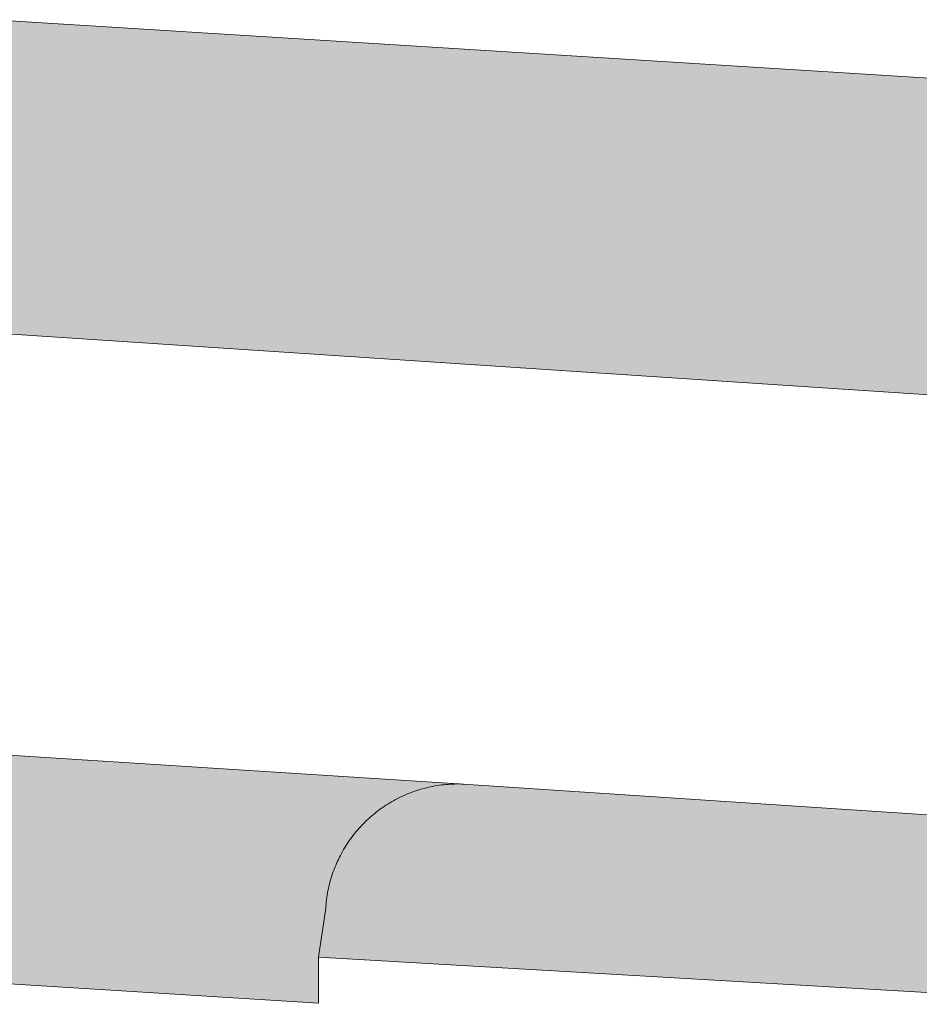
# Model space of a CAD drawing. Extents: x 97094 to 109644, y 463509 to 471969.
# Tile 167 of 256: x 102787 to 102800, y 469079 to 469093. Entities that reach past the tile are written whole.
import ezdxf

# ---------------------------------------------------------------- set-up
doc = ezdxf.new("R2010")
doc.units = 0
doc.layers.add('109 Onkruidbestrijding elementen', color=6, linetype='Continuous', lineweight=20, true_color=0xff00ff)

msp = doc.modelspace()

# ---------------------------------------------------------------- hatches: boundary and pattern name
at = {"layer": '109 Onkruidbestrijding elementen', "true_color": 0xff00ff}
for points in [[(102786.791, 469091.065), (102786.717, 469090.037), (102786.622, 469088.709), (102786.623, 469088.701), (102786.624, 469088.694), (102786.624, 469088.686), (102786.625, 469088.678), (102786.625, 469088.671), (102786.625, 469088.663), (102786.625, 469088.655), (102786.625, 469088.648), (102786.625, 469088.64), (102786.625, 469088.632), (102786.625, 469088.625), (102786.624, 469088.617), (102786.623, 469088.61), (102786.623, 469088.602), (102786.622, 469088.594), (102786.621, 469088.587), (102786.62, 469088.579), (102786.618, 469088.572), (102786.617, 469088.564), (102786.615, 469088.556), (102786.614, 469088.549), (102786.612, 469088.542), (102786.61, 469088.534), (102786.608, 469088.527), (102786.606, 469088.519), (102786.603, 469088.512), (102786.601, 469088.505), (102786.599, 469088.497), (102786.596, 469088.49), (102786.593, 469088.483), (102786.59, 469088.476), (102786.587, 469088.469), (102786.584, 469088.462), (102786.581, 469088.455), (102786.578, 469088.448), (102786.574, 469088.441), (102786.571, 469088.434), (102786.567, 469088.428), (102786.563, 469088.421), (102786.559, 469088.414), (102786.555, 469088.408), (102786.551, 469088.401), (102786.547, 469088.395), (102786.543, 469088.389), (102786.538, 469088.382), (102786.534, 469088.376), (102786.529, 469088.37), (102786.524, 469088.364), (102786.52, 469088.358), (102786.515, 469088.352), (102786.51, 469088.346), (102786.505, 469088.341), (102786.499, 469088.335), (102786.494, 469088.33), (102786.489, 469088.324), (102786.483, 469088.319), (102786.478, 469088.313), (102786.472, 469088.308), (102786.466, 469088.303), (102786.46, 469088.298), (102786.454, 469088.293), (102786.448, 469088.289), (102786.442, 469088.284), (102786.436, 469088.279), (102786.43, 469088.275), (102786.424, 469088.27), (102786.417, 469088.266), (102786.411, 469088.262), (102786.404, 469088.258), (102786.398, 469088.254), (102786.391, 469088.25), (102786.384, 469088.246), (102786.378, 469088.243), (102786.371, 469088.239), (102786.364, 469088.236), (102786.357, 469088.233), (102786.35, 469088.229), (102786.343, 469088.226), (102786.336, 469088.223), (102786.329, 469088.221), (102786.322, 469088.218), (102786.314, 469088.215), (102786.307, 469088.213), (102786.3, 469088.21), (102786.293, 469088.208), (102786.285, 469088.206), (102786.278, 469088.204), (102786.27, 469088.202), (102786.263, 469088.201), (102786.255, 469088.199), (102786.248, 469088.198), (102786.24, 469088.196), (102786.233, 469088.195), (102786.225, 469088.194), (102786.218, 469088.193), (102786.21, 469088.192), (102786.202, 469088.191), (102786.195, 469088.191), (102786.187, 469088.19), (102786.179, 469088.19), (102786.172, 469088.19), (102786.164, 469088.19), (102786.156, 469088.19), (102786.149, 469088.19), (102786.141, 469088.19), (102803.976, 469087.01), (102803.968, 469087.011), (102803.961, 469087.012), (102803.953, 469087.014), (102803.945, 469087.015), (102803.938, 469087.017), (102803.93, 469087.019), (102803.923, 469087.021), (102803.915, 469087.023), (102803.908, 469087.025), (102803.9, 469087.027), (102803.893, 469087.029), (102803.886, 469087.032), (102803.878, 469087.035), (102803.871, 469087.037), (102803.864, 469087.04), (102803.857, 469087.043), (102803.85, 469087.046), (102803.843, 469087.05), (102803.836, 469087.053), (102803.829, 469087.056), (102803.822, 469087.06), (102803.815, 469087.064), (102803.808, 469087.068), (102803.802, 469087.071), (102803.795, 469087.075), (102803.788, 469087.08), (102803.782, 469087.084), (102803.775, 469087.088), (102803.769, 469087.093), (102803.763, 469087.097), (102803.757, 469087.102), (102803.751, 469087.107), (102803.745, 469087.112), (102803.739, 469087.117), (102803.733, 469087.122), (102803.727, 469087.127), (102803.721, 469087.132), (102803.716, 469087.137), (102803.71, 469087.143), (102803.705, 469087.148), (102803.699, 469087.154), (102803.694, 469087.16), (102803.689, 469087.166), (102803.684, 469087.172), (102803.679, 469087.178), (102803.674, 469087.184), (102803.669, 469087.19), (102803.665, 469087.196), (102803.66, 469087.202), (102803.656, 469087.209), (102803.652, 469087.215), (102803.647, 469087.222), (102803.643, 469087.228), (102803.639, 469087.235), (102803.635, 469087.242), (102803.632, 469087.248), (102803.628, 469087.255), (102803.624, 469087.262), (102803.621, 469087.269), (102803.618, 469087.276), (102803.614, 469087.283), (102803.611, 469087.29), (102803.608, 469087.297), (102803.606, 469087.305), (102803.603, 469087.312), (102803.6, 469087.319), (102803.598, 469087.327), (102803.595, 469087.334), (102803.593, 469087.341), (102803.591, 469087.349), (102803.589, 469087.356), (102803.587, 469087.364), (102803.586, 469087.371), (102803.584, 469087.379), (102803.583, 469087.387), (102803.581, 469087.394), (102803.58, 469087.402), (102803.579, 469087.41), (102803.578, 469087.417), (102803.577, 469087.425), (102803.576, 469087.433), (102803.576, 469087.44), (102803.575, 469087.448), (102803.575, 469087.456), (102803.575, 469087.464), (102803.575, 469087.471), (102803.575, 469087.479), (102803.575, 469087.487), (102803.575, 469087.495), (102803.576, 469087.502), (102803.576, 469087.51), (102803.577, 469087.518), (102803.578, 469087.526), (102803.579, 469087.533), (102803.58, 469087.541), (102803.731, 469089.94), (102803.832, 469091.549), (102786.901, 469092.608), (102786.791, 469091.065)], [(102777.277, 469082.742), (102777.312, 469082.738), (102777.347, 469082.734), (102777.381, 469082.729), (102777.416, 469082.723), (102777.451, 469082.717), (102777.485, 469082.711), (102777.519, 469082.703), (102777.554, 469082.695), (102777.588, 469082.687), (102777.622, 469082.678), (102777.655, 469082.669), (102777.689, 469082.659), (102777.722, 469082.648), (102777.756, 469082.637), (102777.789, 469082.625), (102777.822, 469082.613), (102777.854, 469082.6), (102777.887, 469082.587), (102777.919, 469082.573), (102777.951, 469082.558), (102777.983, 469082.544), (102778.014, 469082.528), (102778.045, 469082.512), (102778.076, 469082.496), (102778.107, 469082.479), (102778.138, 469082.461), (102778.168, 469082.443), (102778.197, 469082.425), (102778.227, 469082.406), (102778.256, 469082.386), (102778.285, 469082.366), (102778.314, 469082.346), (102778.342, 469082.325), (102778.37, 469082.304), (102778.397, 469082.282), (102778.424, 469082.26), (102778.451, 469082.237), (102778.477, 469082.214), (102778.503, 469082.19), (102778.529, 469082.166), (102778.554, 469082.142), (102778.579, 469082.117), (102778.603, 469082.092), (102778.627, 469082.066), (102778.651, 469082.04), (102778.674, 469082.013), (102778.696, 469081.987), (102778.718, 469081.96), (102778.74, 469081.932), (102778.762, 469081.904), (102778.782, 469081.876), (102778.803, 469081.847), (102778.823, 469081.818), (102778.842, 469081.789), (102778.861, 469081.76), (102778.879, 469081.73), (102778.897, 469081.7), (102778.915, 469081.669), (102778.932, 469081.638), (102778.948, 469081.607), (102778.964, 469081.576), (102778.979, 469081.545), (102778.994, 469081.513), (102779.008, 469081.481), (102779.022, 469081.448), (102779.035, 469081.416), (102779.048, 469081.383), (102779.06, 469081.35), (102779.072, 469081.317), (102779.083, 469081.284), (102779.094, 469081.251), (102779.104, 469081.217), (102779.113, 469081.183), (102779.122, 469081.149), (102779.13, 469081.115), (102779.138, 469081.081), (102779.145, 469081.046), (102779.152, 469081.012), (102779.158, 469080.977), (102779.163, 469080.943), (102779.168, 469080.908), (102779.172, 469080.873), (102779.176, 469080.838), (102779.179, 469080.803), (102779.182, 469080.768), (102779.184, 469080.733), (102779.185, 469080.698), (102779.186, 469080.663), (102779.186, 469080.628), (102779.186, 469080.593), (102779.185, 469080.558), (102779.183, 469080.523), (102779.181, 469080.488), (102779.179, 469080.453), (102779.175, 469080.418), (102779.172, 469080.383), (102779.167, 469080.348), (102779.162, 469080.314), (102779.157, 469080.279), (102779.151, 469080.244), (102779.144, 469080.21), (102779.144, 469079.35), (102791.53, 469078.576), (102791.53, 469079.231), (102791.633, 469079.931), (102791.635, 469079.962), (102791.638, 469079.994), (102791.641, 469080.025), (102791.645, 469080.056), (102791.649, 469080.088), (102791.654, 469080.119), (102791.66, 469080.15), (102791.665, 469080.181), (102791.672, 469080.212), (102791.679, 469080.243), (102791.686, 469080.273), (102791.694, 469080.304), (102791.703, 469080.334), (102791.712, 469080.364), (102791.721, 469080.394), (102791.731, 469080.424), (102791.741, 469080.454), (102791.752, 469080.484), (102791.764, 469080.513), (102791.776, 469080.542), (102791.788, 469080.571), (102791.801, 469080.6), (102791.814, 469080.628), (102791.828, 469080.657), (102791.842, 469080.685), (102791.857, 469080.713), (102791.872, 469080.74), (102791.888, 469080.768), (102791.904, 469080.795), (102791.921, 469080.822), (102791.938, 469080.848), (102791.955, 469080.874), (102791.973, 469080.9), (102791.992, 469080.926), (102792.01, 469080.951), (102792.03, 469080.976), (102792.049, 469081.001), (102792.069, 469081.025), (102792.09, 469081.049), (102792.11, 469081.073), (102792.132, 469081.096), (102792.153, 469081.119), (102792.175, 469081.142), (102792.198, 469081.164), (102792.22, 469081.186), (102792.243, 469081.207), (102792.267, 469081.229), (102792.291, 469081.249), (102792.315, 469081.27), (102792.339, 469081.289), (102792.364, 469081.309), (102792.389, 469081.328), (102792.414, 469081.347), (102792.44, 469081.365), (102792.466, 469081.383), (102792.492, 469081.4), (102792.519, 469081.417), (102792.546, 469081.433), (102792.573, 469081.449), (102792.601, 469081.465), (102792.628, 469081.48), (102792.656, 469081.495), (102792.684, 469081.509), (102792.713, 469081.523), (102792.741, 469081.536), (102792.77, 469081.549), (102792.799, 469081.561), (102792.828, 469081.573), (102792.858, 469081.584), (102792.887, 469081.595), (102792.917, 469081.605), (102792.947, 469081.615), (102792.977, 469081.624), (102793.008, 469081.633), (102793.038, 469081.641), (102793.069, 469081.649), (102793.099, 469081.656), (102793.13, 469081.663), (102793.161, 469081.669), (102793.192, 469081.675), (102793.223, 469081.68), (102793.254, 469081.685), (102793.285, 469081.689), (102793.317, 469081.693), (102793.348, 469081.696), (102793.379, 469081.698), (102793.411, 469081.701), (102793.442, 469081.702), (102793.474, 469081.703), (102793.505, 469081.704), (102793.537, 469081.704), (102793.568, 469081.703), (102793.6, 469081.702), (102777.277, 469082.742)], [(102793.6, 469081.702), (102793.568, 469081.703), (102793.537, 469081.704), (102793.505, 469081.704), (102793.474, 469081.703), (102793.442, 469081.702), (102793.411, 469081.701), (102793.379, 469081.698), (102793.348, 469081.696), (102793.317, 469081.693), (102793.285, 469081.689), (102793.254, 469081.685), (102793.223, 469081.68), (102793.192, 469081.675), (102793.161, 469081.669), (102793.13, 469081.663), (102793.099, 469081.656), (102793.069, 469081.649), (102793.038, 469081.641), (102793.008, 469081.633), (102792.977, 469081.624), (102792.947, 469081.615), (102792.917, 469081.605), (102792.887, 469081.595), (102792.858, 469081.584), (102792.828, 469081.573), (102792.799, 469081.561), (102792.77, 469081.549), (102792.741, 469081.536), (102792.713, 469081.523), (102792.684, 469081.509), (102792.656, 469081.495), (102792.628, 469081.48), (102792.601, 469081.465), (102792.573, 469081.449), (102792.546, 469081.433), (102792.519, 469081.417), (102792.492, 469081.4), (102792.466, 469081.383), (102792.44, 469081.365), (102792.414, 469081.347), (102792.389, 469081.328), (102792.364, 469081.309), (102792.339, 469081.289), (102792.315, 469081.27), (102792.291, 469081.249), (102792.267, 469081.229), (102792.243, 469081.207), (102792.22, 469081.186), (102792.198, 469081.164), (102792.175, 469081.142), (102792.153, 469081.119), (102792.132, 469081.096), (102792.11, 469081.073), (102792.09, 469081.049), (102792.069, 469081.025), (102792.049, 469081.001), (102792.03, 469080.976), (102792.01, 469080.951), (102791.992, 469080.926), (102791.973, 469080.9), (102791.955, 469080.874), (102791.938, 469080.848), (102791.921, 469080.822), (102791.904, 469080.795), (102791.888, 469080.768), (102791.872, 469080.74), (102791.857, 469080.713), (102791.842, 469080.685), (102791.828, 469080.657), (102791.814, 469080.628), (102791.801, 469080.6), (102791.788, 469080.571), (102791.776, 469080.542), (102791.764, 469080.513), (102791.752, 469080.484), (102791.741, 469080.454), (102791.731, 469080.424), (102791.721, 469080.394), (102791.712, 469080.364), (102791.703, 469080.334), (102791.694, 469080.304), (102791.686, 469080.273), (102791.679, 469080.243), (102791.672, 469080.212), (102791.665, 469080.181), (102791.66, 469080.15), (102791.654, 469080.119), (102791.649, 469080.088), (102791.645, 469080.056), (102791.641, 469080.025), (102791.638, 469079.994), (102791.635, 469079.962), (102791.633, 469079.931), (102791.53, 469079.231), (102803.07, 469078.56), (102800.646, 469081.236), (102793.6, 469081.702)]]:
    msp.add_hatch(color=6, dxfattribs=at).paths.add_polyline_path(points)

# ---------------------------------------------------------------- linework, layer by layer
at = {"layer": '109 Onkruidbestrijding elementen', "color": 3, "true_color": 0x00ff00}
for points in [[(102803.832, 469091.549), (102786.901, 469092.608)], [(102786.141, 469088.19), (102803.976, 469087.01)], [(102779.144, 469079.35), (102791.53, 469078.576), (102791.53, 469079.231), (102791.633, 469079.931), (102791.635, 469079.962), (102791.638, 469079.994), (102791.641, 469080.025), (102791.645, 469080.056), (102791.649, 469080.088), (102791.654, 469080.119), (102791.66, 469080.15), (102791.665, 469080.181), (102791.672, 469080.212), (102791.679, 469080.243), (102791.686, 469080.273), (102791.694, 469080.304), (102791.703, 469080.334), (102791.712, 469080.364), (102791.721, 469080.394), (102791.731, 469080.424), (102791.741, 469080.454), (102791.752, 469080.484), (102791.764, 469080.513), (102791.776, 469080.542), (102791.788, 469080.571), (102791.801, 469080.6), (102791.814, 469080.628), (102791.828, 469080.657), (102791.842, 469080.685), (102791.857, 469080.713), (102791.872, 469080.74), (102791.888, 469080.768), (102791.904, 469080.795), (102791.921, 469080.822), (102791.938, 469080.848), (102791.955, 469080.874), (102791.973, 469080.9), (102791.992, 469080.926), (102792.01, 469080.951), (102792.03, 469080.976), (102792.049, 469081.001), (102792.069, 469081.025), (102792.09, 469081.049), (102792.11, 469081.073), (102792.132, 469081.096), (102792.153, 469081.119), (102792.175, 469081.142), (102792.198, 469081.164), (102792.22, 469081.186), (102792.243, 469081.207), (102792.267, 469081.229), (102792.291, 469081.249), (102792.315, 469081.27), (102792.339, 469081.289), (102792.364, 469081.309), (102792.389, 469081.328), (102792.414, 469081.347), (102792.44, 469081.365), (102792.466, 469081.383), (102792.492, 469081.4), (102792.519, 469081.417), (102792.546, 469081.433), (102792.573, 469081.449), (102792.601, 469081.465), (102792.628, 469081.48), (102792.656, 469081.495), (102792.684, 469081.509), (102792.713, 469081.523), (102792.741, 469081.536), (102792.77, 469081.549), (102792.799, 469081.561), (102792.828, 469081.573), (102792.858, 469081.584), (102792.887, 469081.595), (102792.917, 469081.605), (102792.947, 469081.615), (102792.977, 469081.624), (102793.008, 469081.633), (102793.038, 469081.641), (102793.069, 469081.649), (102793.099, 469081.656), (102793.13, 469081.663), (102793.161, 469081.669), (102793.192, 469081.675), (102793.223, 469081.68), (102793.254, 469081.685), (102793.285, 469081.689), (102793.317, 469081.693), (102793.348, 469081.696), (102793.379, 469081.698), (102793.411, 469081.701), (102793.442, 469081.702), (102793.474, 469081.703), (102793.505, 469081.704), (102793.537, 469081.704), (102793.568, 469081.703), (102793.6, 469081.702), (102777.277, 469082.742)], [(102800.646, 469081.236), (102793.6, 469081.702), (102793.6, 469081.702), (102793.568, 469081.703), (102793.537, 469081.704), (102793.505, 469081.704), (102793.474, 469081.703), (102793.442, 469081.702), (102793.411, 469081.701), (102793.379, 469081.698), (102793.348, 469081.696), (102793.317, 469081.693), (102793.285, 469081.689), (102793.254, 469081.685), (102793.223, 469081.68), (102793.192, 469081.675), (102793.161, 469081.669), (102793.13, 469081.663), (102793.099, 469081.656), (102793.069, 469081.649), (102793.038, 469081.641), (102793.008, 469081.633), (102792.977, 469081.624), (102792.947, 469081.615), (102792.917, 469081.605), (102792.887, 469081.595), (102792.858, 469081.584), (102792.828, 469081.573), (102792.799, 469081.561), (102792.77, 469081.549), (102792.741, 469081.536), (102792.713, 469081.523), (102792.684, 469081.509), (102792.656, 469081.495), (102792.628, 469081.48), (102792.601, 469081.465), (102792.573, 469081.449), (102792.546, 469081.433), (102792.519, 469081.417), (102792.492, 469081.4), (102792.466, 469081.383), (102792.44, 469081.365), (102792.414, 469081.347), (102792.389, 469081.328), (102792.364, 469081.309), (102792.339, 469081.289), (102792.315, 469081.27), (102792.291, 469081.249), (102792.267, 469081.229), (102792.243, 469081.207), (102792.22, 469081.186), (102792.198, 469081.164), (102792.175, 469081.142), (102792.153, 469081.119), (102792.132, 469081.096), (102792.11, 469081.073), (102792.09, 469081.049), (102792.069, 469081.025), (102792.049, 469081.001), (102792.03, 469080.976), (102792.01, 469080.951), (102791.992, 469080.926), (102791.973, 469080.9), (102791.955, 469080.874), (102791.938, 469080.848), (102791.921, 469080.822), (102791.904, 469080.795), (102791.888, 469080.768), (102791.872, 469080.74), (102791.857, 469080.713), (102791.842, 469080.685), (102791.828, 469080.657), (102791.814, 469080.628), (102791.801, 469080.6), (102791.788, 469080.571), (102791.776, 469080.542), (102791.764, 469080.513), (102791.752, 469080.484), (102791.741, 469080.454), (102791.731, 469080.424), (102791.721, 469080.394), (102791.712, 469080.364), (102791.703, 469080.334), (102791.694, 469080.304), (102791.686, 469080.273), (102791.679, 469080.243), (102791.672, 469080.212), (102791.665, 469080.181), (102791.66, 469080.15), (102791.654, 469080.119), (102791.649, 469080.088), (102791.645, 469080.056), (102791.641, 469080.025), (102791.638, 469079.994), (102791.635, 469079.962), (102791.633, 469079.931), (102791.53, 469079.231), (102803.07, 469078.56)]]:
    msp.add_lwpolyline(points, dxfattribs=at)

doc.saveas('drawing.dxf')
